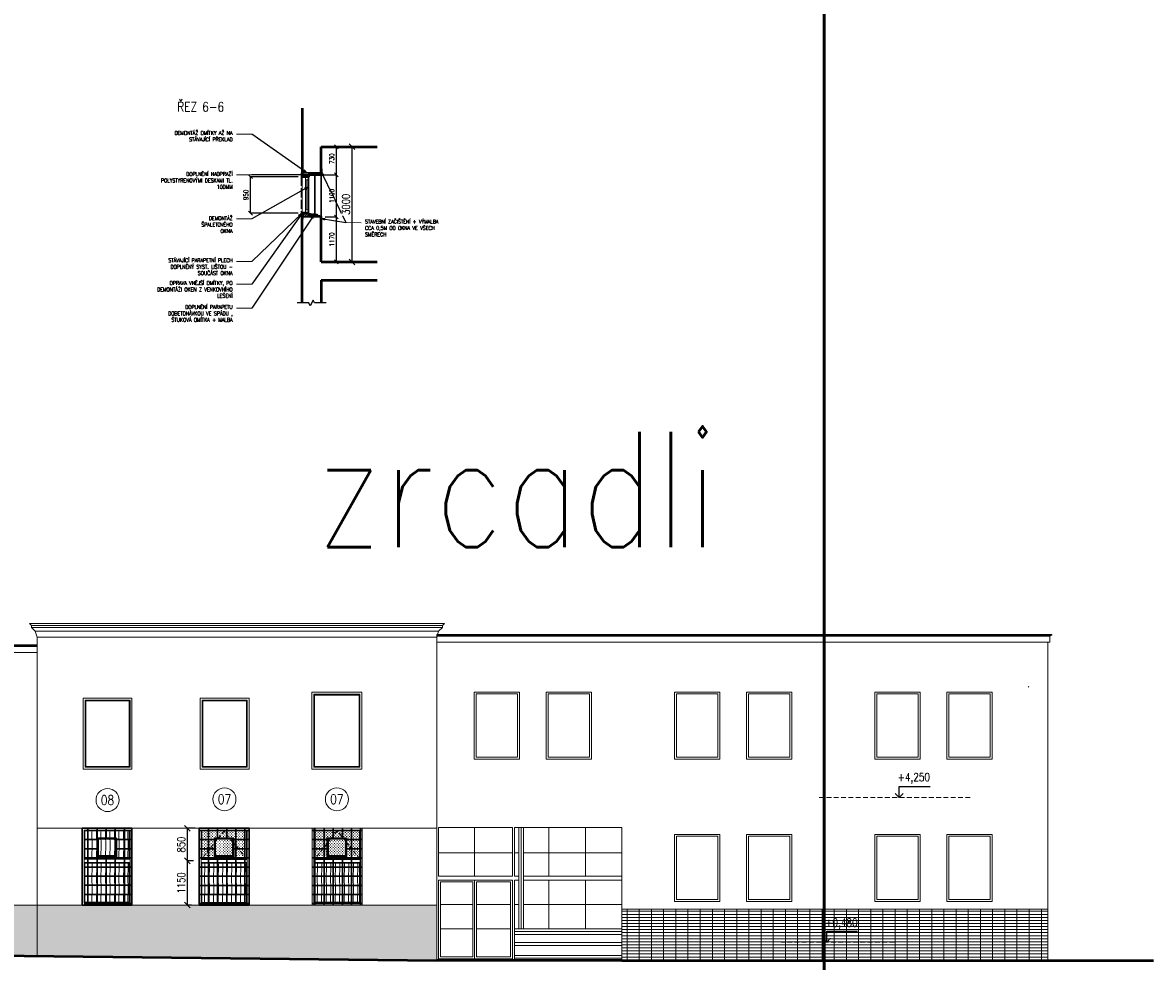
# Model space of a CAD drawing. Header units: millimetres. Extents: x -238874 to 551972, y -298952 to 658415.
# Tile 182 of 256: x 62258 to 91722, y 107937 to 132399. Entities that reach past the tile are written whole.
import ezdxf
from ezdxf.enums import TextEntityAlignment as Align

# ---------------------------------------------------------------- set-up
doc = ezdxf.new("R2010")
doc.units = ezdxf.units.MM
doc.header["$LTSCALE"] = 20
for name, pattern in [('ACAD_ISO02W100', [15, 12, -3]), ('DASHED', [0.75, 0.5, -0.25]), ('HIDDEN', [9.525, 6.35, -3.175])]:
    doc.linetypes.add(name, pattern=pattern)
doc.layers.add('00_HEDVIKA_DEMOLICE', color=2, linetype='Continuous', lineweight=30, transparency=0.3)
for name, color, linetype, lineweight in [('00_HEDVIKA_OBRYS', 1, 'Continuous', 50), ('CKBUBLINY', 1, 'Continuous', 18), ('CKBUBLINY_POPIS', 3, 'Continuous', 25), ('CKIZOLACE', 4, 'Continuous', 18), ('CKKOTY', 3, 'Continuous', 18), ('CKOKNA', 30, 'Continuous', 18), ('CKSTENY_REZ', 6, 'Continuous', 50), ('CKSTENY_SRAF', 8, 'Continuous', 18), ('CKSYMBOLY', 21, 'Continuous', 25), ('CKTEXTY_MALE', 140, 'Continuous', 18), ('NOSNÉ', 8, 'Continuous', 50), ('PRUCHODY', 7, 'Continuous', 18)]:
    doc.layers.add(name, color=color, linetype=linetype, lineweight=lineweight)
doc.layers.add('CKNETISK', color=116, linetype='Continuous', lineweight=18, plot=False)
doc.layers.add('CZ', color=255, linetype='Continuous')
doc.styles.get("Standard").update_dxf_attribs({"font": 'simplex.shx', "width": 0.8})
doc.linetypes.add('IZOLACE_POLYSTYREN_PENOVY', pattern='A,0.001,[228,CADKON.SHX,S=0.1,R=0,X=0,Y=0],-2', length=2.001)
doc.dimstyles.new('CADKON', dxfattribs={"dimscale": 100, "dimtxt": 2, "dimasz": 1.5, "dimexe": 0, "dimexo": 2, "dimgap": 0.6, "dimtad": 1, "dimrnd": 1, "dimtxsty": 'Standard', "dimblk1": 'OBLIQUE', "dimblk2": 'OBLIQUE', "dimsah": 1, "dimcen": 2.5, "dimadec": 1, "dimazin": 2, "dimtfac": 1, "dimtix": 1, "dimtmove": 2, "dimatfit": 3, "dimldrblk": 'OPEN30', "dimfxl": 5, "dimtfill": 1, "dimtolj": 1, "dimarcsym": 0})
pattern_1 = [(225, (5e-10, 0), (70.71068, -70.71068), [0, -100])]
pattern_2 = [(270, (-351285.66, 206835.19), (238.125, -4e-14), []), (360, (-351285.66, 206835.19), (6e-14, 238.125), [])]
pattern_3 = [(270, (-354225.66, 206835.19), (238.125, -4e-14), []), (360, (-354225.66, 206835.19), (6e-14, 238.125), [])]
pattern_4 = [(94, (0, 0), (-117.334, -9e-08), [140, -1542.05]), (90, (-9.77, 139.66), (-117.334, 7e-15), [140, -419.318]), (86, (-9.77, 279.66), (-117.334, 9e-08), [140, -1542.05]), (90, (0, 419.32), (-117.334, 7e-15), [140, -419.318]), (94, (0, 559.32), (-117.334, -9e-08), [140, -1542.05]), (86, (-9.77, 838.98), (-117.334, 9e-08), [140, -1542.05]), (94, (0, 1118.64), (-117.334, -9e-08), [140, -1542.05]), (86, (-9.77, 1398.3), (-117.334, 9e-08), [140, -1542.05])]

# ---------------------------------------------------------------- blocks, each defined once
blk = doc.blocks.new('_OBLIQUE')
at = {"color": 0, "linetype": 'ByBlock'}
blk.add_line((-0.5, -0.5), (0.5, 0.5), dxfattribs=at)
blk = doc.blocks.new('*D3374')
at = {"layer": 'CKKOTY', "color": 0, "lineweight": -2, "transparency": 16777216}
for p, q in [((66708, 110556), (66551, 110556)), ((66551, 109406), (66551, 110556)), ((66658, 109406), (66551, 109406))]:
    blk.add_line(p, q, dxfattribs=at)
at = {"layer": 'DEFPOINTS', "color": 0, "transparency": 16777216}
for p in [(66551, 110556), (66908, 110556), (66858, 109406)]:
    blk.add_point(p, dxfattribs=at)
at = {"layer": 'CKKOTY', "color": 0, "lineweight": -2, "transparency": 16777216, "xscale": 150, "yscale": 150, "zscale": 150}
for p, rotation in [((66551, 110556), 90), ((66551, 109406), 270)]:
    blk.add_blockref('_OBLIQUE', p, dxfattribs=dict(at, rotation=rotation))
at = {"layer": 'CKKOTY', "color": 0, "transparency": 16777216, "insert": (66391, 109981), "char_height": 200, "attachment_point": 5, "rotation": 90, "bg_fill": 3, "box_fill_scale": 1.1, "bg_fill_color": 256, "bg_fill_true_color": 13158600, "bg_fill_transparency": 0}
blk.add_mtext('\\A1;1150', dxfattribs=at)
blk = doc.blocks.new('_Open30')
at = {"color": 0, "lineweight": -2}
for p, q in [((-1, 0.27), (0, 0)), ((0, 0), (-1, -0.27)), ((0, 0), (-1, 0))]:
    blk.add_line(p, q, dxfattribs=at)
blk = doc.blocks.new('*D3375')
at = {"layer": 'CKKOTY', "color": 0, "lineweight": -2, "transparency": 16777216}
for p, q in [((66751, 111406), (66551, 111406)), ((66551, 110556), (66551, 111406)), ((66708, 110556), (66551, 110556))]:
    blk.add_line(p, q, dxfattribs=at)
at = {"layer": 'DEFPOINTS', "color": 0, "transparency": 16777216}
for p in [(66551, 111406), (66551, 111406), (66908, 110556)]:
    blk.add_point(p, dxfattribs=at)
at = {"layer": 'CKKOTY', "color": 0, "lineweight": -2, "transparency": 16777216, "xscale": 150, "yscale": 150, "zscale": 150}
for p, rotation in [((66551, 111406), 90), ((66551, 110556), 270)]:
    blk.add_blockref('_OBLIQUE', p, dxfattribs=dict(at, rotation=rotation))
at = {"layer": 'CKKOTY', "color": 0, "transparency": 16777216, "insert": (66391, 110981), "char_height": 200, "attachment_point": 5, "rotation": 90, "bg_fill": 3, "box_fill_scale": 1.1, "bg_fill_color": 256, "bg_fill_true_color": 13158600, "bg_fill_transparency": 0}
blk.add_mtext('\\A1;850', dxfattribs=at)
blk = doc.blocks.new('*D3594')
at = {"layer": 'CKKOTY', "color": 0, "lineweight": -2, "transparency": 16777216}
for p, q in [((70140, 127335), (70434, 127335)), ((70434, 126164), (70434, 127335)), ((70140, 126164), (70434, 126164))]:
    blk.add_line(p, q, dxfattribs=at)
at = {"layer": 'DEFPOINTS', "color": 0, "transparency": 16777216}
for p in [(70040, 127335), (70434, 127335), (70040, 126164)]:
    blk.add_point(p, dxfattribs=at)
at = {"layer": 'CKKOTY', "color": 0, "lineweight": -2, "transparency": 16777216, "xscale": 100, "yscale": 100, "zscale": 100}
for p, rotation in [((70434, 127335), 90), ((70434, 126164), 270)]:
    blk.add_blockref('_OBLIQUE', p, dxfattribs=dict(at, rotation=rotation))
at = {"layer": 'CKKOTY', "color": 0, "transparency": 16777216, "insert": (70314, 126749), "char_height": 120, "attachment_point": 5, "rotation": 90, "bg_fill": 3, "box_fill_scale": 1.1, "bg_fill_color": 256, "bg_fill_true_color": 13158600, "bg_fill_transparency": 0}
blk.add_mtext('\\A1;1170', dxfattribs=at)
blk = doc.blocks.new('*D3595')
at = {"layer": 'CKKOTY', "color": 0, "lineweight": -2, "transparency": 16777216}
for p, q in [((70140, 129164), (70434, 129164)), ((70434, 128434), (70434, 129164)), ((70195, 128434), (70434, 128434))]:
    blk.add_line(p, q, dxfattribs=at)
at = {"layer": 'DEFPOINTS', "color": 0, "transparency": 16777216}
for p in [(70040, 129164), (70434, 129164), (70095, 128434)]:
    blk.add_point(p, dxfattribs=at)
at = {"layer": 'CKKOTY', "color": 0, "lineweight": -2, "transparency": 16777216, "xscale": 100, "yscale": 100, "zscale": 100, "rotation": 270}
blk.add_blockref('_OBLIQUE', (70434, 128434), dxfattribs=at)
at = {"layer": 'CKKOTY', "color": 0, "transparency": 16777216, "insert": (70314, 128854), "char_height": 120, "attachment_point": 5, "rotation": 90, "bg_fill": 3, "box_fill_scale": 1.1, "bg_fill_color": 256, "bg_fill_true_color": 13158600, "bg_fill_transparency": 0}
blk.add_mtext('\\A1;730', dxfattribs=at)
at = {"layer": 'CKKOTY', "color": 0, "lineweight": -2, "transparency": 16777216, "xscale": 100, "yscale": 100, "zscale": 100, "rotation": 90}
blk.add_blockref('_OBLIQUE', (70434, 129164), dxfattribs=at)
blk = doc.blocks.new('*D3596')
at = {"layer": 'CKKOTY', "color": 0, "lineweight": -2, "transparency": 16777216}
for p, q in [((69806, 128434), (70434, 128434)), ((70434, 127335), (70434, 128434)), ((70243, 127335), (70434, 127335))]:
    blk.add_line(p, q, dxfattribs=at)
at = {"layer": 'DEFPOINTS', "color": 0, "transparency": 16777216}
for p in [(69706, 128434), (70434, 128434), (70143, 127335)]:
    blk.add_point(p, dxfattribs=at)
at = {"layer": 'CKKOTY', "color": 0, "lineweight": -2, "transparency": 16777216, "xscale": 100, "yscale": 100, "zscale": 100}
for p, rotation in [((70434, 128434), 90), ((70434, 127335), 270)]:
    blk.add_blockref('_OBLIQUE', p, dxfattribs=dict(at, rotation=rotation))
at = {"layer": 'CKKOTY', "color": 0, "transparency": 16777216, "insert": (70314, 127884), "char_height": 120, "attachment_point": 5, "rotation": 90, "bg_fill": 3, "box_fill_scale": 1.1, "bg_fill_color": 256, "bg_fill_true_color": 13158600, "bg_fill_transparency": 0}
blk.add_mtext('\\A1;1100', dxfattribs=at)
blk = doc.blocks.new('*D3593')
at = {"layer": 'CKKOTY', "color": 0, "lineweight": -2, "transparency": 16777216}
for p, q in [((69440, 128384), (68197, 128384)), ((68197, 127434), (68197, 128384)), ((69440, 127434), (68197, 127434))]:
    blk.add_line(p, q, dxfattribs=at)
at = {"layer": 'DEFPOINTS', "color": 0, "transparency": 16777216}
for p in [(68197, 128384), (69540, 128384), (69540, 127434)]:
    blk.add_point(p, dxfattribs=at)
at = {"layer": 'CKKOTY', "color": 0, "lineweight": -2, "transparency": 16777216, "xscale": 100, "yscale": 100, "zscale": 100}
for p, rotation in [((68197, 128384), 90), ((68197, 127434), 270)]:
    blk.add_blockref('_OBLIQUE', p, dxfattribs=dict(at, rotation=rotation))
at = {"layer": 'CKKOTY', "color": 0, "transparency": 16777216, "insert": (68077, 127909), "char_height": 120, "attachment_point": 5, "rotation": 90, "bg_fill": 3, "box_fill_scale": 1.1, "bg_fill_color": 256, "bg_fill_true_color": 13158600, "bg_fill_transparency": 0}
blk.add_mtext('\\A1;950', dxfattribs=at)
blk = doc.blocks.new('*D3598')
at = {"layer": 'CKKOTY', "color": 0, "lineweight": -2, "transparency": 16777216}
for p, q in [((70796, 129164), (70843, 129164)), ((70843, 126164), (70843, 129164)), ((70796, 126164), (70843, 126164))]:
    blk.add_line(p, q, dxfattribs=at)
at = {"layer": 'DEFPOINTS', "color": 0, "transparency": 16777216}
for p in [(70843, 129164), (70996, 129164), (70996, 126164)]:
    blk.add_point(p, dxfattribs=at)
at = {"layer": 'CKKOTY', "color": 0, "lineweight": -2, "transparency": 16777216, "xscale": 150, "yscale": 150, "zscale": 150}
for p, rotation in [((70843, 129164), 90), ((70843, 126164), 270)]:
    blk.add_blockref('_OBLIQUE', p, dxfattribs=dict(at, rotation=rotation))
at = {"layer": 'CKKOTY', "color": 0, "transparency": 16777216, "insert": (70683, 127664), "char_height": 200, "attachment_point": 5, "rotation": 90, "bg_fill": 3, "box_fill_scale": 1.1, "bg_fill_color": 256, "bg_fill_true_color": 13158600, "bg_fill_transparency": 0}
blk.add_mtext('\\A1;3000', dxfattribs=at)
blk = doc.blocks.new('OKNO VÝKLOP POLOVINA')
h = blk.add_hatch()
h.set_pattern_fill('DREVITE_DESKY', color=256, scale=70)
h.set_pattern_definition(pattern_4)
h.paths.add_polyline_path([(1180, 70), (1180, 1090), (20, 1090), (20, 70)])
at = {"color": 0, "lineweight": -2}
for p, q in [((1250, 2000), (-50, 2000)), ((-50, 2000), (-50, 0)), ((1200, 1950), (0, 1950)), ((0, 1950), (0, 1190)), ((1180, 1930), (20, 1930)), ((20, 1930), (20, 1210)), ((1180, 1210), (1180, 1930)), ((1200, 1190), (1200, 1950)), ((1250, 0), (1250, 2000)), ((0, 1190), (1200, 1190)), ((1180, 1210), (20, 1210)), ((0, 1110), (1200, 1110)), ((0, 1110), (0, 50)), ((1180, 1090), (20, 1090)), ((20, 1090), (20, 70)), ((1180, 70), (1180, 1090)), ((1200, 50), (1200, 1110)), ((-50, 0), (1250, 0)), ((0, 50), (1200, 50)), ((20, 70), (1180, 70))]:
    blk.add_line(p, q, dxfattribs=at)
at = {"color": 0, "linetype": 'DASHED', "lineweight": -2, "ltscale": 10}
for p, q in [((20, 1210), (600, 1930)), ((600, 1930), (1180, 1210))]:
    blk.add_line(p, q, dxfattribs=at)
for p, q in [((0, 1110), (0, 1190)), ((1200, 1110), (1200, 1190))]:
    blk.add_line(p, q)
blk = doc.blocks.new('OKNO VÝKLOP TŘETINA FAST')
h = blk.add_hatch()
h.set_pattern_fill('DREVITE_DESKY', color=256, scale=70)
h.set_pattern_definition(pattern_4)
h.paths.add_polyline_path([(3290, 1190), (3290, 1910), (2130, 1910), (2130, 1190)])
h = blk.add_hatch()
h.set_pattern_fill('DREVITE_DESKY', color=256, scale=70)
h.set_pattern_definition(pattern_4)
h.paths.add_polyline_path([(3290, 50), (3290, 1070), (2130, 1070), (2130, 50)])
at = {"color": 0, "lineweight": -2}
for p, q in [((3360, 1980), (2060, 1980)), ((2060, 1980), (2060, -20)), ((3310, 1930), (2110, 1930)), ((2110, 1930), (2110, 1170)), ((3290, 1910), (2130, 1910)), ((2130, 1910), (2130, 1190)), ((3290, 1190), (3290, 1910)), ((3310, 1170), (3310, 1930)), ((3360, -20), (3360, 1980)), ((3290, 1190), (2130, 1190)), ((2110, 1170), (3310, 1170)), ((2110, 1090), (3310, 1090)), ((2110, 1090), (2110, 30)), ((3290, 1070), (2130, 1070)), ((2130, 1070), (2130, 50)), ((3290, 50), (3290, 1070)), ((3310, 30), (3310, 1090)), ((2110, 30), (3310, 30)), ((2130, 50), (3290, 50)), ((2060, -20), (3360, -20))]:
    blk.add_line(p, q, dxfattribs=at)
for p, q in [((2110, 1090), (2110, 1170)), ((3310, 1090), (3310, 1170))]:
    blk.add_line(p, q)
blk = doc.blocks.new('Parapet')
at = {"color": 0, "linetype": 'ByBlock', "lineweight": -2}
blk.add_lwpolyline([(0, 20), (0, 0), (-100, -5), (-121, -26, 1), (-117, -31), (-108, -22)], format="xyb", dxfattribs=at)
at = {"color": 0, "linetype": 'ByBlock', "lineweight": -2, "flags": 13}
for tag, p in [('ROZVINUTÁ_ŠÍŘKA', (123, 35)), ('PLOCHA', (123, 15))]:
    blk.add_attdef(tag, p, '', height=10, dxfattribs=at)
blk = doc.blocks.new('*U3302')
at = {"color": 0, "linetype": 'ByBlock', "lineweight": -2}
for p, q in [((-225, 0), (-80, 0)), ((225, 0), (103, 30)), ((225, 0), (103, -30)), ((-80, 0), (27, 0)), ((27, 0), (225, 0))]:
    blk.add_line(p, q, dxfattribs=at)
at = {"color": 0, "linetype": 'Continuous', "lineweight": -2, "flags": 8}
blk.add_attdef('SPÁD', text='', height=100, dxfattribs=at).set_placement((0, 40), align=Align.CENTER)
blk = doc.blocks.new('CK_BUBBLE_1_0_0')
at = {"color": 0, "linetype": 'ByBlock', "lineweight": -2}
blk.add_circle((0, 0), 1, dxfattribs=at)

msp = doc.modelspace()

# ---------------------------------------------------------------- hatches: boundary and pattern name
at = {"layer": '00_HEDVIKA_DEMOLICE'}
h = msp.add_hatch(dxfattribs=at)
h.set_pattern_fill('NET', color=256, scale=75, angle=-90)
h.set_pattern_definition([(270, (-348235.66, 206836.24), (238.125, -4e-14), []), (360, (-348235.66, 206836.24), (6e-14, 238.125), [])])
h.paths.add_polyline_path([(63857.962, 109406.9), (63857.962, 111401.137), (65107.962, 111401.137), (65107.962, 109406.9)])
h.paths.add_polyline_path([(64207.962, 110666.137), (64707.962, 110666.137), (64707.962, 111151.137), (64207.962, 111151.137)], flags=16)
h = msp.add_hatch(dxfattribs=at)
h.set_pattern_fill('NET', color=256, scale=75, angle=-90)
h.set_pattern_definition(pattern_2)
h.paths.add_polyline_path([(66857.962, 109407.682), (66857.962, 111401.918), (68157.962, 111401.918), (68157.962, 109407.682)])
h.paths.add_polyline_path([(67257.962, 110665.087), (67757.962, 110665.087), (67757.962, 111150.087), (67257.962, 111150.087)], flags=16)
h = msp.add_hatch(dxfattribs=at)
h.set_pattern_fill('NET', color=256, scale=75, angle=-90)
h.set_pattern_definition(pattern_3)
h.paths.add_polyline_path([(69797.962, 109407.682), (69797.962, 111401.918), (71097.962, 111401.918), (71097.962, 109407.682)])
h.paths.add_polyline_path([(70197.962, 110665.087), (70697.962, 110665.087), (70697.962, 111150.087), (70197.962, 111150.087)], flags=16)
h = msp.add_hatch(dxfattribs=at)
h.set_pattern_fill('NET', color=256, scale=75, angle=-90)
h.set_pattern_definition(pattern_2)
h.paths.add_polyline_path([(66922.962, 109650.087), (66922.962, 110615.087), (68092.962, 110615.087), (68092.962, 109650.087)])
h = msp.add_hatch(dxfattribs=at)
h.set_pattern_fill('NET', color=256, scale=75, angle=-90)
h.set_pattern_definition(pattern_3)
h.paths.add_polyline_path([(69862.962, 109650.087), (69862.962, 110615.087), (71032.962, 110615.087), (71032.962, 109650.087)])
at = {"layer": 'CKSTENY_SRAF'}
h = msp.add_hatch(dxfattribs=at)
h.set_pattern_fill('BETON-PROSTY', color=256, scale=20)
h.set_pattern_definition([(45, (15045.15, -251744.32), (-56.568542, 56.568542), []), (45, (15101.72, -251744.32), (-28.284271, 84.852814), [40, -20, 0, -20])])
h.paths.add_polyline_path([(69872.962, 127374.992), (69856.896, 127375.544), (69706.293, 127384.306), (69706.295, 127434.306), (69706.294, 127434.306), (69706.294, 127406.806), (69856.896, 127375.544), (69786.294, 127384.306), (69706.294, 127384.306), (69706.294, 127434.306), (69706.295, 127434.306), (69706.293, 127384.306), (69706.294, 127406.806), (69706.294, 127434.306), (69539.628, 127434.306), (69539.628, 127334.306), (69872.962, 127334.306)])
h.paths.add_polyline_path([(70039.639, 127334.578), (69872.962, 127371.943), (69872.962, 127334.306), (69939.628, 127334.306), (70039.628, 127334.306)])
h = msp.add_hatch(dxfattribs=at)
h.set_pattern_fill('OMITKA', color=256, scale=50)
h.set_pattern_definition([(45, (-46430, -310422.68), (-35.355339, 35.355339), [0, -50])])
h.paths.add_polyline_path([(71027.962, 111333.75), (69847.962, 111333.75), (69847.962, 110693.75), (71027.962, 110693.75)])
at = {"layer": 'PRUCHODY'}
h = msp.add_hatch(dxfattribs=at)
h.set_pattern_fill('OMITKA', color=256, scale=100, angle=180, style=0)
h.set_pattern_definition(pattern_1)
h.paths.add_polyline_path([(52647.962, 109405.85), (52647.962, 108196.322), (62637.962, 108078.561), (62637.962, 109405.85)])
h.paths.add_polyline_path([(57659.534, 108555.85), (57659.534, 109168.447), (56602.979, 109168.447), (56602.979, 108555.85)], flags=16)
h = msp.add_hatch(dxfattribs=at)
h.set_pattern_fill('OMITKA', color=256, scale=100, angle=180, style=0)
h.set_pattern_definition(pattern_1)
h.paths.add_polyline_path([(62637.962, 109405.85), (62637.962, 108078.561), (73047.962, 107955.85), (73047.962, 109405.85)])
h = msp.add_hatch(dxfattribs=at)
h.set_pattern_fill('GRATE,_O', color=256, scale=100, angle=180)
h.set_pattern_definition([(180, (-161705.12, 12563.08), (-1e-14, -79.375), []), (270, (-161705.12, 12563.08), (317.5, -6e-14), [])])
h.paths.add_polyline_path([(88972.962, 107955.85), (88972.962, 109295.85), (77872.962, 109295.85), (77872.962, 107955.85)])
h.paths.add_polyline_path([(83072.685, 108723.388), (84069.411, 108723.388), (84069.411, 109082.615), (83072.685, 109082.615)], flags=24)

# ---------------------------------------------------------------- linework, layer by layer
at = {"layer": '00_HEDVIKA_DEMOLICE'}
for p, q in [((69872.962, 128484.306), (69872.962, 128434.306)), ((70039.628, 128484.306), (69872.962, 128484.306)), ((69872.962, 128434.306), (69706.294, 128434.306)), ((69706.294, 127384.306), (69706.293, 127384.306)), ((69872.962, 127384.306), (69706.294, 127384.306)), ((69872.962, 127334.306), (69872.962, 127384.306)), ((70039.628, 127334.306), (69872.962, 127334.306))]:
    msp.add_line(p, q, dxfattribs=at)
for points in [[(70039.628, 128484.306), (69539.628, 128484.306)], [(69939.628, 127334.306), (69539.628, 127334.306)]]:
    msp.add_lwpolyline(points, dxfattribs=at)
for points in [[(65107.962, 109404.8), (63807.962, 109404.8), (63807.962, 111404.8), (65107.962, 111404.8)], [(64707.962, 111151.137), (64707.962, 110666.137), (64207.962, 110666.137), (64207.962, 111151.137)], [(64687.962, 111131.137), (64687.962, 110686.137), (64227.962, 110686.137), (64227.962, 111131.137)], [(67757.962, 111150.087), (67757.962, 110665.087), (67257.962, 110665.087), (67257.962, 111150.087)], [(67737.962, 111130.087), (67737.962, 110685.087), (67277.962, 110685.087), (67277.962, 111130.087)], [(70697.962, 111150.087), (70697.962, 110665.087), (70197.962, 110665.087), (70197.962, 111150.087)], [(70677.962, 111130.087), (70677.962, 110685.087), (70217.962, 110685.087), (70217.962, 111130.087)]]:
    msp.add_lwpolyline(points, close=True, dxfattribs=at)
at = {"layer": '00_HEDVIKA_OBRYS'}
msp.add_line((69706.295, 127434.306), (69539.628, 127434.306), dxfattribs=at)
msp.add_lwpolyline([(69539.628, 127434.306), (69539.628, 127277.676)], dxfattribs=at)
at = {"layer": 'CKIZOLACE', "linetype": 'IZOLACE_POLYSTYREN_PENOVY'}
msp.add_lwpolyline([(69709.628, 128459.008), (70039.628, 128459.008)], dxfattribs=at)
at = {"layer": 'CKNETISK', "lineweight": 53}
msp.add_line((83147.962, -240764.395), (83147.962, 658415.336), dxfattribs=at)
at = {"layer": 'CKOKNA', "linetype": 'ACAD_ISO02W100'}
msp.add_line((69519.628, 128384.306), (69519.628, 127434.306), dxfattribs=at)
at = {"layer": 'CKOKNA'}
for p, q in [((69847.962, 111405.85), (71047.962, 111405.85)), ((71047.962, 111405.85), (69847.962, 111405.85)), ((69847.962, 109405.85), (71047.962, 109405.85))]:
    msp.add_line(p, q, dxfattribs=at)
at = {"layer": 'CKSTENY_REZ'}
for p, q in [((69539.628, 128484.306), (69539.628, 128384.306)), ((70039.628, 128484.306), (70039.628, 128434.306))]:
    msp.add_line(p, q, dxfattribs=at)
at = {"layer": 'CKSTENY_SRAF'}
for p, q in [((62637.962, 111405.85), (73047.962, 111405.85)), ((68107.962, 111405.85), (66907.962, 111405.85))]:
    msp.add_line(p, q, dxfattribs=at)
at = {"layer": 'CKSYMBOLY'}
msp.add_lwpolyline([(70164.628, 125095.653), (69864.628, 125095.653), (69827.128, 125170.653), (69752.128, 125020.653), (69714.628, 125095.653), (69414.628, 125095.653)], dxfattribs=at)
at = {"layer": 'CKTEXTY_MALE'}
for p, q in [((68229.566, 129493.856), (67829.566, 129493.856)), ((70681.643, 127191.732), (71081.643, 127184.46)), ((68229.566, 126175.012), (67829.566, 126175.012)), ((68229.566, 125584.356), (67829.566, 125584.356)), ((68229.566, 124958.11), (67829.566, 124958.11))]:
    msp.add_line(p, q, dxfattribs=at)
at = {"layer": 'CZ'}
for p, q in [((85097.962, 112205.85), (84997.455, 112308.024)), ((85097.962, 112490.826), (85902.887, 112490.826)), ((85097.962, 112205.85), (85097.962, 112490.826)), ((85097.962, 112205.85), (85198.469, 112308.024)), ((83211.361, 108435.85), (83110.855, 108538.024)), ((83211.361, 108435.85), (83211.361, 108720.826)), ((83211.361, 108720.826), (84016.286, 108720.826)), ((83211.361, 108435.85), (83311.868, 108538.024))]:
    msp.add_line(p, q, dxfattribs=at)
at = {"layer": 'NOSNÉ'}
for p, q in [((69539.628, 130172.958), (69539.628, 128384.306)), ((70039.628, 129164.306), (71492.728, 129164.306)), ((70039.628, 128484.306), (70039.628, 129164.306)), ((69539.628, 125095.653), (69539.628, 127434.306)), ((70039.628, 126164.306), (70039.628, 127334.306)), ((70039.628, 126164.306), (71492.728, 126164.306)), ((70039.628, 125684.306), (71492.728, 125684.306)), ((70039.628, 125684.306), (70039.628, 125095.653)), ((22147.962, 108555.85), (73047.962, 107955.85)), ((77872.962, 107955.85), (73047.962, 107955.85)), ((77872.962, 107955.85), (88972.962, 107955.85)), ((88972.962, 107955.85), (91722.074, 107955.85))]:
    msp.add_line(p, q, dxfattribs=at)
at = {"layer": 'PRUCHODY'}
for p, q in [((62437.962, 116737.85), (73247.962, 116737.85)), ((62437.962, 116737.85), (62487.962, 116687.85)), ((62487.962, 116687.85), (73197.962, 116687.85)), ((62487.962, 116637.85), (62487.962, 116687.85)), ((73247.962, 116737.85), (73197.962, 116687.85)), ((73197.962, 116637.85), (73197.962, 116687.85)), ((62487.962, 116637.85), (73197.962, 116637.85)), ((62487.962, 116637.85), (62587.962, 116537.85)), ((62587.962, 116537.85), (73097.962, 116537.85)), ((62587.962, 116537.85), (62637.962, 116387.85)), ((62637.962, 116387.85), (62637.962, 108078.561)), ((62637.962, 116387.85), (73047.962, 116387.85)), ((73097.962, 116537.85), (73047.962, 116387.85)), ((73047.962, 116456.281), (88972.962, 116456.281)), ((73047.962, 116130.074), (73047.962, 116456.281)), ((73047.962, 116387.85), (73047.962, 108555.85)), ((73057.962, 116456.281), (89072.962, 116456.281)), ((73057.962, 116436.281), (89072.962, 116436.281)), ((89032.282, 116413.74), (73057.962, 116413.74)), ((73197.962, 116637.85), (73097.962, 116537.85)), ((89072.962, 116456.281), (89072.962, 116436.281)), ((52647.962, 116187.85), (62637.962, 116187.85)), ((52647.962, 116167.85), (62637.962, 116167.85)), ((52647.962, 116145.35), (62637.962, 116145.35)), ((73047.962, 107955.85), (73047.962, 116130.074)), ((73057.962, 116256.281), (89022.962, 116256.281)), ((88972.962, 107955.85), (88972.962, 116256.281)), ((88972.962, 116256.281), (88972.962, 107955.85)), ((88972.962, 107955.85), (88972.962, 116256.281)), ((89022.962, 116356.281), (89022.962, 116256.281)), ((52647.962, 115987.85), (62637.962, 115987.85)), ((66907.962, 111405.85), (68107.962, 111405.85)), ((68107.962, 111405.85), (66907.962, 111405.85)), ((69847.962, 111405.85), (69847.962, 109405.85)), ((75022.962, 111425.85), (73097.962, 111425.85)), ((73097.962, 110155.85), (73097.962, 111425.85)), ((74035.462, 110155.85), (74035.462, 111425.85)), ((75022.962, 110155.85), (75022.962, 111425.85)), ((75072.962, 110155.85), (75072.962, 111425.85)), ((77872.962, 111425.85), (75072.962, 111425.85)), ((75188.435, 108785.85), (75188.435, 111425.85)), ((75248.435, 108785.85), (75248.435, 111425.85)), ((75308.435, 108785.85), (75308.435, 111425.85)), ((75972.962, 110155.85), (75972.962, 111425.85)), ((76922.962, 110155.85), (76922.962, 111425.85)), ((77872.962, 110105.85), (77872.962, 111425.85)), ((77872.962, 111425.85), (77872.962, 107955.85)), ((75022.962, 110765.85), (73097.962, 110765.85)), ((75072.962, 110765.85), (75188.435, 110765.85)), ((75308.435, 110765.85), (77872.962, 110765.85)), ((73097.962, 110155.85), (75022.962, 110155.85)), ((73097.962, 110055.85), (75022.962, 110055.85)), ((73097.962, 108005.85), (73097.962, 110055.85)), ((74035.462, 110055.85), (74035.462, 108005.85)), ((75022.962, 110055.85), (75022.962, 108005.85)), ((75072.962, 110155.85), (75188.435, 110155.85)), ((75072.962, 110055.85), (75188.435, 110055.85)), ((75072.962, 109055.85), (75072.962, 110055.85)), ((75308.435, 110155.85), (77872.962, 110155.85)), ((75308.435, 110055.85), (77872.962, 110055.85)), ((75972.962, 108785.85), (75972.962, 110055.85)), ((76922.962, 108785.85), (76922.962, 110055.85)), ((22147.962, 109405.85), (73047.962, 109405.85)), ((73985.462, 109420.85), (73147.962, 109420.85)), ((74035.462, 109580.85), (74035.462, 108055.85)), ((74972.962, 109420.85), (74085.462, 109420.85)), ((75188.435, 109420.85), (75072.962, 109420.85)), ((77872.962, 109420.85), (75308.435, 109420.85)), ((75072.962, 109055.85), (75072.962, 107955.85)), ((77872.962, 109295.85), (88972.962, 109295.85)), ((73985.462, 108785.85), (73147.962, 108785.85)), ((74972.962, 108785.85), (74085.462, 108785.85)), ((75072.962, 108785.85), (77872.962, 108785.85)), ((75072.962, 108712.047), (77872.962, 108712.047)), ((75072.962, 108638.245), (77872.962, 108638.245)), ((75072.962, 108426.062), (77872.962, 108426.062)), ((75072.962, 108352.26), (77872.962, 108352.26)), ((75022.962, 108005.85), (73097.962, 108005.85)), ((75072.962, 108093.95), (77872.962, 108093.95)), ((75072.962, 108020.148), (77872.962, 108020.148))]:
    msp.add_line(p, q, dxfattribs=at)
at = {"layer": 'PRUCHODY', "linetype": 'HIDDEN'}
for p, q in [((86950.609, 112205.85), (82993.104, 112205.85)), ((84972.962, 108435.85), (82022.962, 108435.85))]:
    msp.add_line(p, q, dxfattribs=at)
at = {"layer": 'PRUCHODY'}
for points in [[(71097.962, 114947.85), (69797.962, 114947.85), (69797.962, 112947.85), (71097.962, 112947.85)], [(74022.962, 113205.85), (75202.962, 113205.85), (75202.962, 114955.85), (74022.962, 114955.85)], [(75902.962, 113205.85), (77082.962, 113205.85), (77082.962, 114955.85), (75902.962, 114955.85)], [(79242.962, 113205.85), (80422.962, 113205.85), (80422.962, 114955.85), (79242.962, 114955.85)], [(81122.962, 113205.85), (82302.962, 113205.85), (82302.962, 114955.85), (81122.962, 114955.85)], [(84462.962, 113205.85), (85642.962, 113205.85), (85642.962, 114955.85), (84462.962, 114955.85)], [(86342.962, 113205.85), (87522.962, 113205.85), (87522.962, 114955.85), (86342.962, 114955.85)], [(65107.962, 114797.85), (63837.962, 114797.85), (63837.962, 112947.85), (65107.962, 112947.85)], [(65057.962, 114747.85), (63887.962, 114747.85), (63887.962, 112997.85), (65057.962, 112997.85)], [(65037.962, 114727.85), (63907.962, 114727.85), (63907.962, 113017.85), (65037.962, 113017.85)], [(68157.962, 114797.85), (66887.962, 114797.85), (66887.962, 112947.85), (68157.962, 112947.85)], [(68107.962, 114747.85), (66937.962, 114747.85), (66937.962, 112997.85), (68107.962, 112997.85)], [(68087.962, 114727.85), (66957.962, 114727.85), (66957.962, 113017.85), (68087.962, 113017.85)], [(71047.962, 114897.85), (69847.962, 114897.85), (69847.962, 112997.85), (71047.962, 112997.85)], [(71027.962, 114877.85), (69867.962, 114877.85), (69867.962, 113017.85), (71027.962, 113017.85)], [(74072.962, 113255.85), (75152.962, 113255.85), (75152.962, 114905.85), (74072.962, 114905.85)], [(75952.962, 113255.85), (77032.962, 113255.85), (77032.962, 114905.85), (75952.962, 114905.85)], [(79292.962, 113255.85), (80372.962, 113255.85), (80372.962, 114905.85), (79292.962, 114905.85)], [(81172.962, 113255.85), (82252.962, 113255.85), (82252.962, 114905.85), (81172.962, 114905.85)], [(84512.962, 113255.85), (85592.962, 113255.85), (85592.962, 114905.85), (84512.962, 114905.85)], [(86392.962, 113255.85), (87472.962, 113255.85), (87472.962, 114905.85), (86392.962, 114905.85)], [(79242.962, 109495.85), (80422.962, 109495.85), (80422.962, 111245.85), (79242.962, 111245.85)], [(79292.962, 109545.85), (80372.962, 109545.85), (80372.962, 111195.85), (79292.962, 111195.85)], [(81122.962, 109495.85), (82302.962, 109495.85), (82302.962, 111245.85), (81122.962, 111245.85)], [(81172.962, 109545.85), (82252.962, 109545.85), (82252.962, 111195.85), (81172.962, 111195.85)], [(84462.962, 109495.85), (85642.962, 109495.85), (85642.962, 111245.85), (84462.962, 111245.85)], [(84512.962, 109545.85), (85592.962, 109545.85), (85592.962, 111195.85), (84512.962, 111195.85)], [(86342.962, 109495.85), (87522.962, 109495.85), (87522.962, 111245.85), (86342.962, 111245.85)], [(86392.962, 109545.85), (87472.962, 109545.85), (87472.962, 111195.85), (86392.962, 111195.85)], [(75022.962, 110055.85), (73097.962, 110055.85), (73097.962, 108005.85), (75022.962, 108005.85)], [(73985.462, 108055.85), (73985.462, 110005.85), (73147.962, 110005.85), (73147.962, 108055.85), (73985.462, 108055.85)], [(74085.462, 108055.85), (74972.962, 108055.85), (74972.962, 110005.85), (74085.462, 110005.85), (74085.462, 108055.85)]]:
    msp.add_lwpolyline(points, close=True, dxfattribs=at)
for centre, radius, start, end in [((89101.713, 116372.993), 80.505, 128.1743412, 191.9813994), ((88462.962, 115085.85), 10, 0, 90)]:
    msp.add_arc(centre, radius, start, end, dxfattribs=at)

# ---------------------------------------------------------------- block references
at = {"layer": 'CKBUBLINY'}
ref = msp.add_blockref('CK_BUBBLE_1_0_0', (64470.779, 112140.797), dxfattribs=dict(at, xscale=-300, yscale=300, zscale=300))
ref.add_attrib('NUM1', '08', dxfattribs={"layer": 'CKBUBLINY_POPIS', "height": 250, "width": 0.8, "flags": 8}).set_placement((64470.779, 112140.797), align=Align.MIDDLE_CENTER)
ref = msp.add_blockref('CK_BUBBLE_1_0_0', (67518.18, 112160.797), dxfattribs=dict(at, xscale=-300, yscale=300, zscale=300))
ref.add_attrib('NUM1', '07', dxfattribs={"layer": 'CKBUBLINY_POPIS', "height": 250, "width": 0.8, "flags": 8}).set_placement((67518.18, 112160.797), align=Align.MIDDLE_CENTER)
ref = msp.add_blockref('CK_BUBBLE_1_0_0', (70447.962, 112160.797), dxfattribs=dict(at, xscale=-300, yscale=300, zscale=300))
ref.add_attrib('NUM1', '07', dxfattribs={"layer": 'CKBUBLINY_POPIS', "height": 250, "width": 0.8, "flags": 8}).set_placement((70447.962, 112160.797), align=Align.MIDDLE_CENTER)
at = {"layer": 'CKOKNA', "xscale": -1}
for name, p in [('OKNO VÝKLOP TŘETINA FAST', (67168.164, 109426.283)), ('OKNO VÝKLOP POLOVINA', (71056.953, 109405.85))]:
    msp.add_blockref(name, p, dxfattribs=at)

# ---------------------------------------------------------------- texts
at = {"layer": 'CKNETISK', "insert": (80386.035, 121734.18), "char_height": 3000, "attachment_point": 3}
msp.add_mtext_dynamic_manual_height_columns('zrcadli', width=20902.85855, gutter_width=3500, heights=[0], dxfattribs=at)
at = {"layer": 'CKTEXTY_MALE', "insert": (66288.018, 130329.407), "char_height": 250, "attachment_point": 1}
msp.add_mtext_dynamic_manual_height_columns('ŘEZ 6-6', width=2354.78735, gutter_width=1250, heights=[0], dxfattribs=at)
at = {"layer": 'CKTEXTY_MALE', "char_height": 100}
for s, insert, width, attachment_point in [('DEMONTÁŽ OMÍTKY AŽ NA STÁVAJÍCÍ PŘEKLAD', (67729.566, 129572.427), 1783.67634, 3), ('DOPLNĚNÍ NADPRAŽÍ POLYSTYRENOVÝMI DESKAMI TL. 100MM', (67729.566, 128502.25), 1946.43086, 3), ('DEMONTÁŽ ŠPALETOVÉHO OKNA', (67729.566, 127350.858), 1048.48505, 3), ('STAVEBNÍ ZAČIŠTĚNÍ + VÝMALBA\\PCCA 0,5M OD OKNA VE VŠECH SMĚRECH', (71181.643, 127263.031), 2061.00981, 1), ('STÁVAJÍCÍ PARAPETNÍ PLECH\\PDOPLNĚNÝ SYST. LIŠTOU - SOUČÁST OKNA', (67729.566, 126253.583), 2105.01469, 3), ('OPRAVA VNĚJŠÍ OMÍTKY, PO DEMONTÁŽI OKEN Z VENKOVNÍHO LEŠENÍ', (67729.566, 125662.928), 2143.0783, 3), ('DOPLNĚNÍ PARAPETU DOBETONÁVKOU VE SPÁDU , ŠTUKOVÁ OMÍTKA + MALBA', (67729.566, 125036.681), 2061.00981, 3)]:
    msp.add_mtext(s, dxfattribs=dict(at, insert=insert, width=width, attachment_point=attachment_point))
at = {"layer": 'CZ', "char_height": 212.5, "width": 1830.1, "attachment_point": 9}
for s, insert in [('+4,250', (85902.887, 112568.141)), ('+0,480', (84016.286, 108776.513))]:
    msp.add_mtext(s, dxfattribs=dict(at, insert=insert))

# ---------------------------------------------------------------- leaders
at = {"layer": 'CKTEXTY_MALE'}
for points in [[(69662.09, 128484.306), (68229.566, 129493.856)], [(69844.805, 128434.306), (68229.566, 128435.276)], [(69706.294, 128116.58), (68229.566, 127283.884)], [(69539.628, 127434.306), (68229.566, 125584.356)], [(69844.805, 127384.306), (68229.566, 124958.11)]]:
    msp.add_leader(points, dimstyle='CADKON', override={"dimscale": 1, "dimasz": 100, "dimtih": 0, "dimtoh": 0, "dimrnd": 0, "dimclrd": 0, "dimtix": 0, "dimtofl": 0, "dimldrblk": 'Open30'}, dxfattribs=at)

# ---------------------------------------------------------------- next in the draw order: dimensions: what is measured, and where the dimension line sits
at = {"layer": 'CKKOTY'}
dim = msp.add_linear_dim(base=(70433.761, 129164.306), p1=(70095.341, 128434.306), p2=(70039.628, 129164.306), angle=90, dimstyle='CADKON', override={"dimtxt": 1.2, "dimasz": 1, "dimexo": 1}, dxfattribs=at)
dim.commit()
dim.dimension.update_dxf_attribs({"geometry": '*D3595', "text_midpoint": (70313.761, 128853.771), "dimtype": 160})
dim = msp.add_linear_dim(base=(68197.2, 128384.306), p1=(69539.628, 127434.306), p2=(69539.628, 128384.306), angle=90, text='<>\\X', dimstyle='CADKON', override={"dimtxt": 1.2, "dimasz": 1, "dimexo": 1}, dxfattribs=at)
dim.commit()
dim.dimension.update_dxf_attribs({"geometry": '*D3593', "text_midpoint": (68197.2, 127909.306)})
dim = msp.add_linear_dim(base=(70433.761, 127334.58), p1=(70039.628, 126164.306), p2=(70039.628, 127334.58), angle=90, dimstyle='CADKON', override={"dimtxt": 1.2, "dimasz": 1, "dimexo": 1}, dxfattribs=at)
dim.commit()
dim.dimension.update_dxf_attribs({"geometry": '*D3594', "text_midpoint": (70313.761, 126749.443)})
dim = msp.add_linear_dim(base=(66550.62, 110555.8), p1=(66857.962, 109405.85), p2=(66907.962, 110555.8), angle=90, dimstyle='CADKON', dxfattribs=at)
dim.commit()
dim.dimension.update_dxf_attribs({"geometry": '*D3374', "text_midpoint": (66390.62, 109980.825)})

# ---------------------------------------------------------------- next in the draw order: linework, layer by layer
at = {"layer": 'CKTEXTY_MALE'}
for p, q in [((68230.923, 128435.275), (67830.923, 128435.275)), ((68229.566, 127283.884), (67829.566, 127283.884))]:
    msp.add_line(p, q, dxfattribs=at)
at = {"layer": 'PRUCHODY'}
msp.add_line((69539.628, 127434.306), (69539.628, 128384.306), dxfattribs=at)

# ---------------------------------------------------------------- next in the draw order: dimensions: what is measured, and where the dimension line sits
at = {"layer": 'CKKOTY'}
dim = msp.add_linear_dim(base=(70433.761, 128434.306), p1=(70142.806, 127334.58), p2=(69706.294, 128434.306), angle=90, dimstyle='CADKON', override={"dimtxt": 1.2, "dimasz": 1, "dimexo": 1}, dxfattribs=at)
dim.commit()
dim.dimension.update_dxf_attribs({"geometry": '*D3596', "text_midpoint": (70313.761, 127884.443)})
dim = msp.add_linear_dim(base=(66550.62, 111405.85), p1=(66907.962, 110555.8), p2=(66550.62, 111405.85), angle=90, dimstyle='CADKON', dxfattribs=at)
dim.commit()
dim.dimension.update_dxf_attribs({"geometry": '*D3375', "text_midpoint": (66390.62, 110980.825)})

# ---------------------------------------------------------------- next in the draw order: leaders
at = {"layer": 'CKTEXTY_MALE'}
msp.add_leader([(69539.628, 127434.306), (68229.566, 126175.012)], dimstyle='CADKON', override={"dimscale": 1, "dimasz": 100, "dimtih": 0, "dimtoh": 0, "dimrnd": 0, "dimclrd": 0, "dimtix": 0, "dimtofl": 0, "dimldrblk": 'Open30'}, dxfattribs=at)

# ---------------------------------------------------------------- next in the draw order: hatches: boundary and pattern name
at = {"layer": 'CKSTENY_SRAF'}
h = msp.add_hatch(dxfattribs=at)
h.set_pattern_fill('OMITKA', color=256, scale=50)
h.set_pattern_definition([(45, (-43490, -310422.68), (-35.355339, 35.355339), [0, -50])])
h.paths.add_polyline_path([(68087.962, 111333.75), (66907.962, 111333.75), (66907.962, 110693.75), (68087.962, 110693.75)])

# ---------------------------------------------------------------- next in the draw order: linework, layer by layer
at = {"layer": '00_HEDVIKA_DEMOLICE'}
for p, q in [((69872.962, 127334.306), (69872.962, 128484.306)), ((70039.628, 128484.306), (70039.628, 127334.306)), ((69706.295, 128384.306), (69539.628, 128384.306)), ((69626.294, 128384.306), (69626.294, 128384.306)), ((69706.294, 127384.306), (69706.294, 128434.306)), ((69706.294, 127469.306), (69706.294, 127394.306))]:
    msp.add_line(p, q, dxfattribs=at)
msp.add_lwpolyline([(68157.962, 109404.8), (66857.962, 109404.8), (66857.962, 111404.8), (68157.962, 111404.8)], close=True, dxfattribs=at)
at = {"layer": '00_HEDVIKA_OBRYS'}
for points in [[(70039.628, 128584.306), (70039.628, 128434.306), (69709.628, 128434.387), (69709.628, 128384.306), (69539.628, 128384.306), (69539.628, 128484.306)], [(70039.628, 127256.806), (70039.628, 127334.58), (69706.293, 127409.306), (69706.293, 127409.306), (69706.293, 127434.306)]]:
    msp.add_lwpolyline(points, dxfattribs=at)
at = {"layer": 'CKOKNA'}
for p, q in [((69626.526, 127516.306), (69629.628, 128302.306)), ((69629.628, 128302.306), (69629.628, 128384.306)), ((69629.628, 128384.306), (69709.628, 128384.306)), ((69629.628, 128302.306), (69709.628, 128302.306)), ((69662.96, 127516.306), (69666.294, 128302.306)), ((69706.526, 127516.306), (69709.86, 128302.306)), ((69709.628, 128302.306), (69709.628, 128384.306)), ((69626.526, 127516.306), (69706.526, 127516.306)), ((69626.526, 127516.306), (69626.526, 127434.306)), ((69706.294, 127384.306), (69786.294, 127384.306)), ((69706.526, 127516.306), (69706.526, 127434.306))]:
    msp.add_line(p, q, dxfattribs=at)
at = {"layer": 'CKSTENY_SRAF'}
for p, q in [((69709.628, 128434.306), (69709.628, 128484.306)), ((69872.962, 128434.306), (70039.628, 128434.306))]:
    msp.add_line(p, q, dxfattribs=at)

# ---------------------------------------------------------------- next in the draw order: block references
at = {"layer": 'CKOKNA', "xscale": -1}
msp.add_blockref('OKNO VÝKLOP POLOVINA', (68107.962, 109404.8), dxfattribs=at)
at = {"layer": 'CKSYMBOLY', "xscale": 0.2999999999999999, "yscale": 0.2999999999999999, "zscale": 0.2999999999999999, "rotation": 345.1069287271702}
msp.add_blockref('*U3302', (69886.009, 127406.149), dxfattribs=at)
at = {"layer": 'PRUCHODY'}
msp.add_blockref('Parapet', (69626.526, 127447.823), dxfattribs=at)

# ---------------------------------------------------------------- next in the draw order: leaders
at = {"layer": 'CKTEXTY_MALE'}
for points in [[(70039.628, 128509.306), (70681.643, 127191.732)], [(70039.628, 127295.693), (70681.643, 127191.732)]]:
    msp.add_leader(points, dimstyle='CADKON', override={"dimscale": 1, "dimasz": 100, "dimtih": 0, "dimtoh": 0, "dimrnd": 0, "dimclrd": 0, "dimtix": 0, "dimtofl": 0, "dimldrblk": 'Open30'}, dxfattribs=at)

# ---------------------------------------------------------------- next in the draw order: dimensions: what is measured, and where the dimension line sits
at = {"layer": 'CKKOTY'}
dim = msp.add_linear_dim(base=(70843.206, 129164.306), p1=(70995.912, 126164.306), p2=(70995.912, 129164.306), angle=90, dimstyle='CADKON', dxfattribs=at)
dim.commit()
dim.dimension.update_dxf_attribs({"geometry": '*D3598', "text_midpoint": (70683.206, 127664.306)})

doc.saveas('drawing.dxf')
